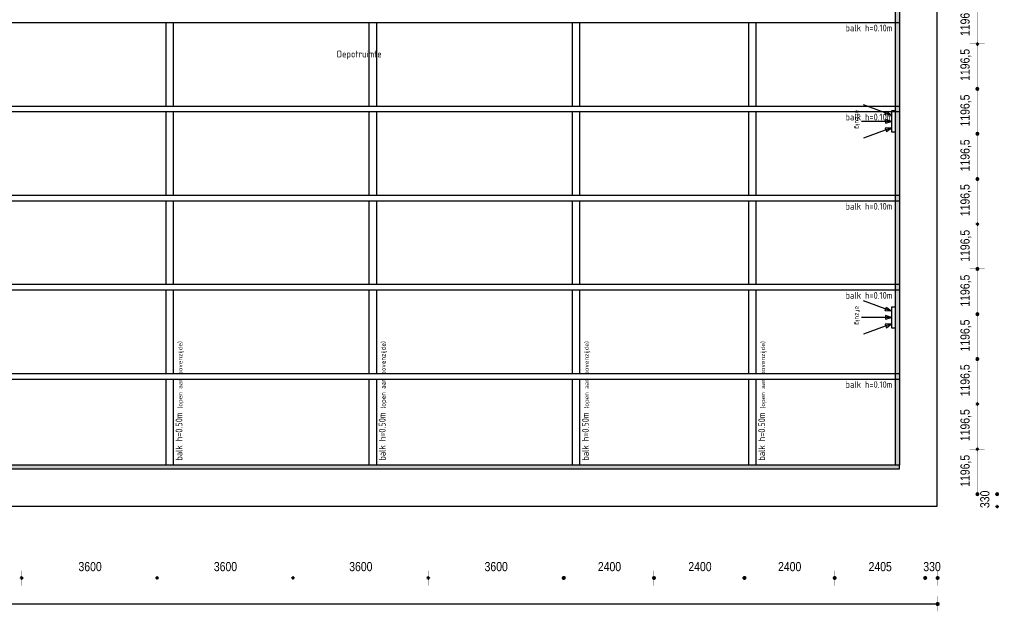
# Model space of a CAD drawing. Header units: millimetres. Extents: x 261 to 80476, y 988 to 41725.
# Tile 6 of 7: x 54312 to 80476, y 988 to 16716. Entities that reach past the tile are written whole.
import ezdxf

# ---------------------------------------------------------------- set-up
doc = ezdxf.new("R2010")
doc.units = ezdxf.units.MM
doc.linetypes.add('ACAD_ISO02W100', pattern=[15, 12, -3])
for name, color, linetype in [('balken', 1, 'ACAD_ISO02W100'), ('H', 7, 'Continuous'), ('P', 7, 'Continuous'), ('T', 7, 'Continuous'), ('ventilatieopening', 3, 'Continuous')]:
    doc.layers.add(name, color=color, linetype=linetype)

# ---------------------------------------------------------------- blocks, each defined once
blk = doc.blocks.new('afzuig')
at = {"layer": 'ventilatieopening'}
for p, q in [((107, 170), (856, 442)), ((107, 0), (904, 0)), ((107, -170), (856, -442))]:
    blk.add_line(p, q, dxfattribs=at)
for points in [[(107, 278), (0, 278), (0, -278), (107, -278)], [(107, 170), (274, 178), (240, 271)], [(107, 0), (266, -49), (266, 49)], [(107, -170), (274, -178), (240, -271)]]:
    blk.add_lwpolyline(points, close=True, dxfattribs=at)
at = {"layer": 'balken', "insert": (946, -312), "char_height": 120, "width": 2608.18, "attachment_point": 1, "rotation": 90}
blk.add_mtext('{\\Fisocp|c0;afzuig}', dxfattribs=at)

msp = doc.modelspace()

# ---------------------------------------------------------------- hatches: boundary and pattern name
h = msp.add_hatch(color=256)
h.paths.add_polyline_path([(3620, 18052), (4616, 18052), (4616, 17952), (3620, 17952)])
h.paths.add_polyline_path([(4720, 6585), (4616, 6585), (4616, 4776), (4720, 4776)])
h.paths.add_polyline_path([(3620, 6585), (4616, 6585), (4616, 6485), (3620, 6485)])
h.paths.add_polyline_path([(4720, 4776), (77687, 4776), (77687, 4876), (4720, 4876)])
h.paths.add_polyline_path([(77587, 38136), (77687, 38136), (77687, 4876), (77587, 4876)])
h.paths.add_polyline_path([(72857, 38136), (77587, 38136), (77587, 38036), (72857, 38036)])
h.paths.add_polyline_path([(73575, 38136), (73475, 38136), (73475, 39136), (73575, 39136)])
h.paths.add_polyline_path([(71181, 38136), (71081, 38136), (71081, 39136), (71181, 39136)], flags=16)
edge = h.paths.add_edge_path()
edge.add_line((4620, 6585), (4720, 6585))
edge.add_line((73475, 39233), (73475, 38136))
at = {"layer": 'H', "linetype": 'Continuous'}
for points in [[(79816, 16069), (79762, 16016), (79709, 16069), (79762, 16122), (79816, 16069), (79816, 16069), (79816, 16069)], [(79816, 16069), (79762, 16016), (79709, 16069), (79762, 16122), (79816, 16069), (79816, 16069), (79816, 16069)], [(79816, 14879), (79798, 14836), (79762, 14818), (79723, 14836), (79709, 14879), (79723, 14914), (79762, 14932), (79798, 14914), (79816, 14879), (79816, 14879), (79816, 14879)], [(79816, 14879), (79798, 14836), (79762, 14818), (79723, 14836), (79709, 14879), (79723, 14914), (79762, 14932), (79798, 14914), (79816, 14879), (79816, 14879), (79816, 14879)], [(79816, 13681), (79798, 13642), (79762, 13628), (79723, 13642), (79709, 13681), (79723, 13724), (79762, 13738), (79798, 13724), (79816, 13681), (79816, 13681), (79816, 13681)], [(79816, 13681), (79798, 13642), (79762, 13628), (79723, 13642), (79709, 13681), (79723, 13724), (79762, 13738), (79798, 13724), (79816, 13681), (79816, 13681), (79816, 13681)], [(79816, 12476), (79798, 12441), (79762, 12423), (79723, 12441), (79709, 12476), (79723, 12519), (79762, 12537), (79798, 12519), (79816, 12476), (79816, 12476), (79816, 12476)], [(79816, 12476), (79798, 12441), (79762, 12423), (79723, 12441), (79709, 12476), (79723, 12519), (79762, 12537), (79798, 12519), (79816, 12476), (79816, 12476), (79816, 12476)], [(79816, 11286), (79762, 11232), (79709, 11286), (79762, 11339), (79816, 11286), (79816, 11286), (79816, 11286)], [(79816, 11286), (79762, 11232), (79709, 11286), (79762, 11339), (79816, 11286), (79816, 11286), (79816, 11286)], [(79816, 10092), (79798, 10049), (79762, 10035), (79723, 10049), (79709, 10092), (79723, 10131), (79762, 10145), (79798, 10131), (79816, 10092), (79816, 10092), (79816, 10092)], [(79816, 10092), (79798, 10049), (79762, 10035), (79723, 10049), (79709, 10092), (79723, 10131), (79762, 10145), (79798, 10131), (79816, 10092), (79816, 10092), (79816, 10092)], [(79816, 8891), (79798, 8848), (79762, 8830), (79723, 8848), (79709, 8891), (79723, 8926), (79762, 8944), (79798, 8926), (79816, 8891), (79816, 8891), (79816, 8891)], [(79816, 8891), (79798, 8848), (79762, 8830), (79723, 8848), (79709, 8891), (79723, 8926), (79762, 8944), (79798, 8926), (79816, 8891), (79816, 8891), (79816, 8891)], [(79816, 7693), (79798, 7654), (79762, 7640), (79723, 7654), (79709, 7693), (79723, 7736), (79762, 7750), (79798, 7736), (79816, 7693), (79816, 7693), (79816, 7693)], [(79816, 7693), (79798, 7654), (79762, 7640), (79723, 7654), (79709, 7693), (79723, 7736), (79762, 7750), (79798, 7736), (79816, 7693), (79816, 7693), (79816, 7693)], [(79816, 6499), (79762, 6446), (79709, 6499), (79762, 6552), (79816, 6499), (79816, 6499), (79816, 6499)], [(79816, 6499), (79762, 6446), (79709, 6499), (79762, 6552), (79816, 6499), (79816, 6499), (79816, 6499)], [(79816, 5298), (79762, 5244), (79709, 5298), (79762, 5351), (79816, 5298), (79816, 5298), (79816, 5298)], [(79816, 5298), (79762, 5244), (79709, 5298), (79762, 5351), (79816, 5298), (79816, 5298), (79816, 5298)], [(79816, 4104), (79798, 4061), (79762, 4047), (79723, 4061), (79709, 4104), (79723, 4143), (79762, 4157), (79798, 4143), (79816, 4104), (79816, 4104), (79816, 4104)], [(80340, 4104), (80322, 4061), (80286, 4047), (80247, 4061), (80233, 4104), (80247, 4143), (80286, 4157), (80322, 4143), (80340, 4104), (80340, 4104), (80340, 4104)], [(80340, 4104), (80322, 4061), (80286, 4047), (80247, 4061), (80233, 4104), (80247, 4143), (80286, 4157), (80322, 4143), (80340, 4104), (80340, 4104), (80340, 4104)], [(80340, 3772), (80286, 3719), (80233, 3772), (80286, 3826), (80340, 3772), (80340, 3772), (80340, 3772)], [(54421, 1876), (54367, 1823), (54314, 1876), (54367, 1930), (54421, 1876), (54421, 1876), (54421, 1876)], [(54421, 1876), (54367, 1823), (54314, 1876), (54367, 1930), (54421, 1876), (54421, 1876), (54421, 1876)], [(58017, 1876), (57963, 1823), (57910, 1876), (57963, 1930), (58017, 1876), (58017, 1876), (58017, 1876)], [(58017, 1876), (57963, 1823), (57910, 1876), (57963, 1930), (58017, 1876), (58017, 1876), (58017, 1876)], [(61627, 1876), (61574, 1823), (61521, 1876), (61574, 1930), (61627, 1876), (61627, 1876), (61627, 1876)], [(61627, 1876), (61574, 1823), (61521, 1876), (61574, 1930), (61627, 1876), (61627, 1876), (61627, 1876)], [(65224, 1876), (65170, 1823), (65117, 1876), (65170, 1930), (65224, 1876), (65224, 1876), (65224, 1876)], [(65224, 1876), (65170, 1823), (65117, 1876), (65170, 1930), (65224, 1876), (65224, 1876), (65224, 1876)], [(68827, 1876), (68813, 1837), (68770, 1823), (68731, 1837), (68717, 1876), (68731, 1912), (68770, 1930), (68813, 1912), (68827, 1876), (68827, 1876), (68827, 1876)], [(68827, 1876), (68813, 1837), (68770, 1823), (68731, 1837), (68717, 1876), (68731, 1912), (68770, 1930), (68813, 1912), (68827, 1876), (68827, 1876), (68827, 1876)], [(71222, 1876), (71208, 1837), (71169, 1823), (71126, 1837), (71112, 1876), (71126, 1912), (71169, 1930), (71208, 1912), (71222, 1876), (71222, 1876), (71222, 1876)], [(71222, 1876), (71208, 1837), (71169, 1823), (71126, 1837), (71112, 1876), (71126, 1912), (71169, 1930), (71208, 1912), (71222, 1876), (71222, 1876), (71222, 1876)], [(73628, 1876), (73614, 1837), (73571, 1823), (73532, 1837), (73518, 1876), (73532, 1912), (73571, 1930), (73614, 1912), (73628, 1876), (73628, 1876), (73628, 1876)], [(73628, 1876), (73614, 1837), (73571, 1823), (73532, 1837), (73518, 1876), (73532, 1912), (73571, 1930), (73614, 1912), (73628, 1876), (73628, 1876), (73628, 1876)], [(76023, 1876), (76009, 1837), (75970, 1823), (75927, 1837), (75913, 1876), (75927, 1912), (75970, 1930), (76009, 1912), (76023, 1876), (76023, 1876), (76023, 1876)], [(76023, 1876), (76009, 1837), (75970, 1823), (75927, 1837), (75913, 1876), (75927, 1912), (75970, 1930), (76009, 1912), (76023, 1876), (76023, 1876), (76023, 1876)], [(78429, 1876), (78415, 1837), (78376, 1823), (78333, 1837), (78319, 1876), (78333, 1912), (78376, 1930), (78415, 1912), (78429, 1876), (78429, 1876), (78429, 1876)], [(78429, 1876), (78415, 1837), (78376, 1823), (78333, 1837), (78319, 1876), (78333, 1912), (78376, 1930), (78415, 1912), (78429, 1876), (78429, 1876), (78429, 1876)], [(78761, 1876), (78746, 1837), (78704, 1823), (78664, 1837), (78650, 1876), (78664, 1912), (78704, 1930), (78746, 1912), (78761, 1876), (78761, 1876), (78761, 1876)], [(78761, 1181), (78746, 1142), (78704, 1128), (78664, 1142), (78650, 1181), (78664, 1224), (78704, 1238), (78746, 1224), (78761, 1181), (78761, 1181), (78761, 1181)]]:
    msp.add_hatch(color=256, dxfattribs=at).paths.add_polyline_path(points)

# ---------------------------------------------------------------- linework, layer by layer
msp.add_line((78687, 3776), (47152, 3776))
for points in [[(77587, 38136), (77687, 38136), (77687, 4876), (77587, 4876)], [(4720, 4776), (77687, 4776), (77687, 4876), (4720, 4876)]]:
    msp.add_lwpolyline(points, close=True)
at = {"layer": 'balken', "ltscale": 0.25}
for p, q in [((3616, 16641), (77687, 16641)), ((58192, 16641), (58192, 14421)), ((58392, 16641), (58392, 14421)), ((63592, 16641), (63592, 14421)), ((63792, 16641), (63792, 14421)), ((68992, 16641), (68992, 14421)), ((69192, 16641), (69192, 14421)), ((73677, 16641), (73677, 14421)), ((73877, 16641), (73877, 14421)), ((3730, 14421), (77687, 14421)), ((3730, 14271), (77687, 14271)), ((58192, 14271), (58192, 12051)), ((58392, 14271), (58392, 12051)), ((63592, 14271), (63592, 12051)), ((63792, 14271), (63792, 12051)), ((68992, 14271), (68992, 12051)), ((69192, 14271), (69192, 12051)), ((73677, 14271), (73677, 12051)), ((73877, 14271), (73877, 12051)), ((3730, 12051), (77687, 12051)), ((3730, 11901), (77687, 11901)), ((58192, 11901), (58192, 9681)), ((58392, 11901), (58392, 9681)), ((63592, 11901), (63592, 9681)), ((63792, 11901), (63792, 9681)), ((68992, 11901), (68992, 9681)), ((69192, 11901), (69192, 9681)), ((73677, 11901), (73677, 9681)), ((73877, 11901), (73877, 9681)), ((3730, 9681), (77687, 9681)), ((3730, 9531), (77687, 9531)), ((58192, 9531), (58192, 7311)), ((58392, 9531), (58392, 7311)), ((63592, 9531), (63592, 7311)), ((63792, 9531), (63792, 7311)), ((68992, 9531), (68992, 7311)), ((69192, 9531), (69192, 7311)), ((73677, 9531), (73677, 7311)), ((73877, 9531), (73877, 7311)), ((3616, 7311), (77687, 7311)), ((3616, 7161), (77687, 7161)), ((58192, 7161), (58192, 4876)), ((58392, 7161), (58392, 4876)), ((63592, 7161), (63592, 4876)), ((63792, 7161), (63792, 4876)), ((68992, 7161), (68992, 4876)), ((69192, 7161), (69192, 4876)), ((73677, 7161), (73677, 4876)), ((73877, 7161), (73877, 4876))]:
    msp.add_line(p, q, dxfattribs=at)
at = {"layer": 'P'}
for points in [[(73475, 39136), (78687, 39136), (78687, 3776), (3616, 3776), (3616, 39136)], [(3666, 1185), (78650, 1185)]]:
    msp.add_lwpolyline(points, dxfattribs=at)
at = {"layer": 'P', "const_width": 2.22}
for points in [[(80279, 38769), (80279, 4154)], [(79755, 17224), (79755, 16119)], [(79559, 16073), (79958, 16073)], [(79559, 16073), (79958, 16073)], [(79809, 16069), (79805, 16047), (79794, 16033), (79777, 16023), (79759, 16016), (79737, 16023), (79723, 16033), (79709, 16047), (79705, 16069), (79709, 16087), (79723, 16105), (79737, 16115), (79759, 16119), (79777, 16115), (79794, 16105), (79805, 16087), (79809, 16069), (79809, 16069), (79809, 16069)], [(79809, 16069), (79805, 16047), (79794, 16033), (79777, 16023), (79759, 16016), (79737, 16023), (79723, 16033), (79709, 16047), (79705, 16069), (79709, 16087), (79723, 16105), (79737, 16115), (79759, 16119), (79777, 16115), (79794, 16105), (79805, 16087), (79809, 16069), (79809, 16069), (79809, 16069)], [(79755, 16023), (79755, 14925)], [(79809, 14875), (79805, 14853), (79794, 14839), (79777, 14829), (79759, 14822), (79737, 14829), (79723, 14839), (79709, 14853), (79705, 14875), (79709, 14893), (79723, 14911), (79737, 14921), (79759, 14925), (79777, 14921), (79794, 14911), (79805, 14893), (79809, 14875), (79809, 14875), (79809, 14875)], [(79809, 14875), (79805, 14853), (79794, 14839), (79777, 14829), (79759, 14822), (79737, 14829), (79723, 14839), (79709, 14853), (79705, 14875), (79709, 14893), (79723, 14911), (79737, 14921), (79759, 14925), (79777, 14921), (79794, 14911), (79805, 14893), (79809, 14875), (79809, 14875), (79809, 14875)], [(79559, 14879), (79958, 14879)], [(79559, 14879), (79958, 14879)], [(79755, 14829), (79755, 13731)], [(79559, 13685), (79958, 13685)], [(79559, 13685), (79958, 13685)], [(79809, 13681), (79805, 13659), (79794, 13645), (79777, 13635), (79759, 13628), (79737, 13635), (79723, 13645), (79709, 13659), (79705, 13681), (79709, 13699), (79723, 13717), (79737, 13727), (79759, 13731), (79777, 13727), (79794, 13717), (79805, 13699), (79809, 13681), (79809, 13681), (79809, 13681)], [(79809, 13681), (79805, 13659), (79794, 13645), (79777, 13635), (79759, 13628), (79737, 13635), (79723, 13645), (79709, 13659), (79705, 13681), (79709, 13699), (79723, 13717), (79737, 13727), (79759, 13731), (79777, 13727), (79794, 13717), (79805, 13699), (79809, 13681), (79809, 13681), (79809, 13681)], [(79755, 13635), (79755, 12530)], [(79559, 12480), (79958, 12480)], [(79559, 12480), (79958, 12480)], [(79809, 12476), (79805, 12458), (79794, 12441), (79777, 12430), (79759, 12426), (79737, 12430), (79723, 12441), (79709, 12458), (79705, 12476), (79709, 12498), (79723, 12512), (79737, 12523), (79759, 12526), (79777, 12523), (79794, 12512), (79805, 12498), (79809, 12476), (79809, 12476), (79809, 12476)], [(79809, 12476), (79805, 12458), (79794, 12441), (79777, 12430), (79759, 12426), (79737, 12430), (79723, 12441), (79709, 12458), (79705, 12476), (79709, 12498), (79723, 12512), (79737, 12523), (79759, 12526), (79777, 12523), (79794, 12512), (79805, 12498), (79809, 12476), (79809, 12476), (79809, 12476)], [(79755, 12430), (79755, 11336)], [(79559, 11286), (79958, 11286)], [(79559, 11286), (79958, 11286)], [(79809, 11282), (79805, 11264), (79794, 11247), (79777, 11236), (79759, 11232), (79737, 11236), (79723, 11247), (79709, 11264), (79705, 11282), (79709, 11304), (79723, 11318), (79737, 11329), (79759, 11332), (79777, 11329), (79794, 11318), (79805, 11304), (79809, 11282), (79809, 11282), (79809, 11282)], [(79809, 11282), (79805, 11264), (79794, 11247), (79777, 11236), (79759, 11232), (79737, 11236), (79723, 11247), (79709, 11264), (79705, 11282), (79709, 11304), (79723, 11318), (79737, 11329), (79759, 11332), (79777, 11329), (79794, 11318), (79805, 11304), (79809, 11282), (79809, 11282), (79809, 11282)], [(79755, 11236), (79755, 10142)], [(79559, 10092), (79958, 10092)], [(79559, 10092), (79958, 10092)], [(79809, 10088), (79805, 10070), (79794, 10053), (79777, 10042), (79759, 10038), (79737, 10042), (79723, 10053), (79709, 10070), (79705, 10088), (79709, 10110), (79723, 10124), (79737, 10135), (79759, 10138), (79777, 10135), (79794, 10124), (79805, 10110), (79809, 10088), (79809, 10088), (79809, 10088)], [(79809, 10088), (79805, 10070), (79794, 10053), (79777, 10042), (79759, 10038), (79737, 10042), (79723, 10053), (79709, 10070), (79705, 10088), (79709, 10110), (79723, 10124), (79737, 10135), (79759, 10138), (79777, 10135), (79794, 10124), (79805, 10110), (79809, 10088), (79809, 10088), (79809, 10088)], [(79755, 10042), (79755, 8940)], [(79809, 8887), (79805, 8866), (79794, 8852), (79777, 8841), (79759, 8837), (79737, 8841), (79723, 8852), (79709, 8866), (79705, 8887), (79709, 8905), (79723, 8923), (79737, 8933), (79759, 8937), (79777, 8933), (79794, 8923), (79805, 8905), (79809, 8887), (79809, 8887), (79809, 8887)], [(79809, 8887), (79805, 8866), (79794, 8852), (79777, 8841), (79759, 8837), (79737, 8841), (79723, 8852), (79709, 8866), (79705, 8887), (79709, 8905), (79723, 8923), (79737, 8933), (79759, 8937), (79777, 8933), (79794, 8923), (79805, 8905), (79809, 8887), (79809, 8887), (79809, 8887)], [(79559, 8891), (79958, 8891)], [(79559, 8891), (79958, 8891)], [(79755, 8841), (79755, 7746)], [(79559, 7697), (79958, 7697)], [(79559, 7697), (79958, 7697)], [(79809, 7693), (79805, 7672), (79794, 7657), (79777, 7647), (79759, 7643), (79737, 7647), (79723, 7657), (79709, 7672), (79705, 7693), (79709, 7711), (79723, 7729), (79737, 7739), (79759, 7743), (79777, 7739), (79794, 7729), (79805, 7711), (79809, 7693), (79809, 7693), (79809, 7693)], [(79809, 7693), (79805, 7672), (79794, 7657), (79777, 7647), (79759, 7643), (79737, 7647), (79723, 7657), (79709, 7672), (79705, 7693), (79709, 7711), (79723, 7729), (79737, 7739), (79759, 7743), (79777, 7739), (79794, 7729), (79805, 7711), (79809, 7693), (79809, 7693), (79809, 7693)], [(79755, 7647), (79755, 6552)], [(79809, 6499), (79805, 6478), (79794, 6463), (79777, 6453), (79759, 6449), (79737, 6453), (79723, 6463), (79709, 6478), (79705, 6499), (79709, 6517), (79723, 6535), (79737, 6545), (79759, 6549), (79777, 6545), (79794, 6535), (79805, 6517), (79809, 6499), (79809, 6499), (79809, 6499)], [(79809, 6499), (79805, 6478), (79794, 6463), (79777, 6453), (79759, 6449), (79737, 6453), (79723, 6463), (79709, 6478), (79705, 6499), (79709, 6517), (79723, 6535), (79737, 6545), (79759, 6549), (79777, 6545), (79794, 6535), (79805, 6517), (79809, 6499), (79809, 6499), (79809, 6499)], [(79559, 6502), (79958, 6502)], [(79559, 6502), (79958, 6502)], [(79755, 6453), (79755, 5348)], [(79559, 5298), (79958, 5298)], [(79559, 5298), (79958, 5298)], [(79809, 5294), (79805, 5277), (79794, 5259), (79777, 5248), (79759, 5244), (79737, 5248), (79723, 5259), (79709, 5277), (79705, 5294), (79709, 5316), (79723, 5330), (79737, 5344), (79759, 5348), (79777, 5344), (79794, 5330), (79805, 5316), (79809, 5294), (79809, 5294), (79809, 5294)], [(79809, 5294), (79805, 5277), (79794, 5259), (79777, 5248), (79759, 5244), (79737, 5248), (79723, 5259), (79709, 5277), (79705, 5294), (79709, 5316), (79723, 5330), (79737, 5344), (79759, 5348), (79777, 5344), (79794, 5330), (79805, 5316), (79809, 5294), (79809, 5294), (79809, 5294)], [(79755, 5248), (79755, 4154)], [(79559, 4104), (79958, 4104)], [(79809, 4100), (79805, 4083), (79794, 4065), (79777, 4054), (79759, 4050), (79737, 4054), (79723, 4065), (79709, 4083), (79705, 4100), (79709, 4122), (79723, 4136), (79737, 4150), (79759, 4154), (79777, 4150), (79794, 4136), (79805, 4122), (79809, 4100), (79809, 4100), (79809, 4100)], [(80076, 4104), (80475, 4104)], [(80076, 4104), (80475, 4104)], [(80333, 4100), (80329, 4083), (80318, 4065), (80301, 4054), (80283, 4050), (80261, 4054), (80247, 4065), (80236, 4083), (80233, 4100), (80236, 4122), (80247, 4136), (80261, 4150), (80283, 4154), (80301, 4150), (80318, 4136), (80329, 4122), (80333, 4100), (80333, 4100), (80333, 4100)], [(80333, 4100), (80329, 4083), (80318, 4065), (80301, 4054), (80283, 4050), (80261, 4054), (80247, 4065), (80236, 4083), (80233, 4100), (80236, 4122), (80247, 4136), (80261, 4150), (80283, 4154), (80301, 4150), (80318, 4136), (80329, 4122), (80333, 4100), (80333, 4100), (80333, 4100)], [(80279, 4054), (80279, 3826)], [(80076, 3776), (80475, 3776)], [(80333, 3772), (80329, 3751), (80318, 3737), (80301, 3726), (80283, 3722), (80261, 3726), (80247, 3737), (80236, 3751), (80233, 3772), (80236, 3790), (80247, 3808), (80261, 3819), (80283, 3822), (80301, 3819), (80318, 3808), (80329, 3790), (80333, 3772), (80333, 3772), (80333, 3772)], [(54414, 1876), (54410, 1855), (54399, 1837), (54381, 1826), (54364, 1823), (54342, 1826), (54328, 1837), (54317, 1855), (54314, 1876), (54317, 1894), (54328, 1908), (54342, 1923), (54364, 1926), (54381, 1923), (54399, 1908), (54410, 1894), (54414, 1876), (54414, 1876), (54414, 1876)], [(54414, 1876), (54410, 1855), (54399, 1837), (54381, 1826), (54364, 1823), (54342, 1826), (54328, 1837), (54317, 1855), (54314, 1876), (54317, 1894), (54328, 1908), (54342, 1923), (54364, 1926), (54381, 1923), (54399, 1908), (54410, 1894), (54414, 1876), (54414, 1876), (54414, 1876)], [(54360, 2072), (54360, 1673)], [(54360, 2072), (54360, 1673)], [(54410, 1876), (57910, 1876)], [(58013, 1876), (58010, 1855), (57999, 1837), (57981, 1826), (57963, 1823), (57942, 1826), (57928, 1837), (57917, 1855), (57910, 1876), (57917, 1894), (57928, 1908), (57942, 1923), (57963, 1926), (57981, 1923), (57999, 1908), (58010, 1894), (58013, 1876), (58013, 1876), (58013, 1876)], [(58013, 1876), (58010, 1855), (57999, 1837), (57981, 1826), (57963, 1823), (57942, 1826), (57928, 1837), (57917, 1855), (57910, 1876), (57917, 1894), (57928, 1908), (57942, 1923), (57963, 1926), (57981, 1923), (57999, 1908), (58010, 1894), (58013, 1876), (58013, 1876), (58013, 1876)], [(57960, 2072), (57960, 1673)], [(57960, 2072), (57960, 1673)], [(58010, 1876), (61517, 1876)], [(61620, 1876), (61617, 1855), (61606, 1837), (61588, 1826), (61570, 1823), (61549, 1826), (61535, 1837), (61524, 1855), (61521, 1876), (61524, 1894), (61535, 1908), (61549, 1923), (61570, 1926), (61588, 1923), (61606, 1908), (61617, 1894), (61620, 1876), (61620, 1876), (61620, 1876)], [(61620, 1876), (61617, 1855), (61606, 1837), (61588, 1826), (61570, 1823), (61549, 1826), (61535, 1837), (61524, 1855), (61521, 1876), (61524, 1894), (61535, 1908), (61549, 1923), (61570, 1926), (61588, 1923), (61606, 1908), (61617, 1894), (61620, 1876), (61620, 1876), (61620, 1876)], [(61567, 2072), (61567, 1673)], [(61567, 2072), (61567, 1673)], [(61617, 1876), (65117, 1876)], [(65220, 1876), (65217, 1855), (65206, 1837), (65188, 1826), (65170, 1823), (65149, 1826), (65135, 1837), (65120, 1855), (65117, 1876), (65120, 1894), (65135, 1908), (65149, 1923), (65170, 1926), (65188, 1923), (65206, 1908), (65217, 1894), (65220, 1876), (65220, 1876), (65220, 1876)], [(65220, 1876), (65217, 1855), (65206, 1837), (65188, 1826), (65170, 1823), (65149, 1826), (65135, 1837), (65120, 1855), (65117, 1876), (65120, 1894), (65135, 1908), (65149, 1923), (65170, 1926), (65188, 1923), (65206, 1908), (65217, 1894), (65220, 1876), (65220, 1876), (65220, 1876)], [(65167, 2072), (65167, 1673)], [(65167, 2072), (65167, 1673)], [(65217, 1876), (68717, 1876)], [(68820, 1876), (68816, 1855), (68806, 1837), (68788, 1826), (68767, 1823), (68749, 1826), (68731, 1837), (68720, 1855), (68717, 1876), (68720, 1894), (68731, 1908), (68749, 1923), (68767, 1926), (68788, 1923), (68806, 1908), (68816, 1894), (68820, 1876), (68820, 1876), (68820, 1876)], [(68820, 1876), (68816, 1855), (68806, 1837), (68788, 1826), (68767, 1823), (68749, 1826), (68731, 1837), (68720, 1855), (68717, 1876), (68720, 1894), (68731, 1908), (68749, 1923), (68767, 1926), (68788, 1923), (68806, 1908), (68816, 1894), (68820, 1876), (68820, 1876), (68820, 1876)], [(68767, 2072), (68767, 1673)], [(68767, 2072), (68767, 1673)], [(68813, 1876), (71112, 1876)], [(71215, 1876), (71212, 1855), (71201, 1837), (71183, 1826), (71165, 1823), (71144, 1826), (71130, 1837), (71119, 1855), (71112, 1876), (71119, 1894), (71130, 1908), (71144, 1923), (71165, 1926), (71183, 1923), (71201, 1908), (71212, 1894), (71215, 1876), (71215, 1876), (71215, 1876)], [(71215, 1876), (71212, 1855), (71201, 1837), (71183, 1826), (71165, 1823), (71144, 1826), (71130, 1837), (71119, 1855), (71112, 1876), (71119, 1894), (71130, 1908), (71144, 1923), (71165, 1926), (71183, 1923), (71201, 1908), (71212, 1894), (71215, 1876), (71215, 1876), (71215, 1876)], [(71162, 2072), (71162, 1673)], [(71162, 2072), (71162, 1673)], [(71212, 1876), (73518, 1876)], [(73621, 1876), (73617, 1855), (73607, 1837), (73589, 1826), (73571, 1823), (73550, 1826), (73535, 1837), (73521, 1855), (73518, 1876), (73521, 1894), (73535, 1908), (73550, 1923), (73571, 1926), (73589, 1923), (73607, 1908), (73617, 1894), (73621, 1876), (73621, 1876), (73621, 1876)], [(73621, 1876), (73617, 1855), (73607, 1837), (73589, 1826), (73571, 1823), (73550, 1826), (73535, 1837), (73521, 1855), (73518, 1876), (73521, 1894), (73535, 1908), (73550, 1923), (73571, 1926), (73589, 1923), (73607, 1908), (73617, 1894), (73621, 1876), (73621, 1876), (73621, 1876)], [(73568, 2072), (73568, 1673)], [(73568, 2072), (73568, 1673)], [(73617, 1876), (75913, 1876)], [(76016, 1876), (76013, 1855), (76002, 1837), (75984, 1826), (75966, 1823), (75945, 1826), (75931, 1837), (75920, 1855), (75916, 1876), (75920, 1894), (75931, 1908), (75945, 1923), (75966, 1926), (75984, 1923), (76002, 1908), (76013, 1894), (76016, 1876), (76016, 1876), (76016, 1876)], [(76016, 1876), (76013, 1855), (76002, 1837), (75984, 1826), (75966, 1823), (75945, 1826), (75931, 1837), (75920, 1855), (75916, 1876), (75920, 1894), (75931, 1908), (75945, 1923), (75966, 1926), (75984, 1923), (76002, 1908), (76013, 1894), (76016, 1876), (76016, 1876), (76016, 1876)], [(75963, 2072), (75963, 1673)], [(75963, 2072), (75963, 1673)], [(76013, 1876), (78319, 1876)], [(78422, 1876), (78418, 1855), (78408, 1837), (78390, 1826), (78372, 1823), (78351, 1826), (78336, 1837), (78326, 1855), (78322, 1876), (78326, 1894), (78336, 1908), (78351, 1923), (78372, 1926), (78390, 1923), (78408, 1908), (78418, 1894), (78422, 1876), (78422, 1876), (78422, 1876)], [(78422, 1876), (78418, 1855), (78408, 1837), (78390, 1826), (78372, 1823), (78351, 1826), (78336, 1837), (78326, 1855), (78322, 1876), (78326, 1894), (78336, 1908), (78351, 1923), (78372, 1926), (78390, 1923), (78408, 1908), (78418, 1894), (78422, 1876), (78422, 1876), (78422, 1876)], [(78369, 2072), (78369, 1673)], [(78369, 2072), (78369, 1673)], [(78418, 1876), (78650, 1876)], [(78754, 1876), (78750, 1855), (78739, 1837), (78721, 1826), (78700, 1823), (78682, 1826), (78664, 1837), (78654, 1855), (78650, 1876), (78654, 1894), (78664, 1908), (78682, 1923), (78700, 1926), (78721, 1923), (78739, 1908), (78750, 1894), (78754, 1876), (78754, 1876), (78754, 1876)], [(78700, 2072), (78700, 1673)], [(78700, 1388), (78700, 989)], [(78754, 1181), (78750, 1160), (78739, 1146), (78721, 1135), (78700, 1128), (78682, 1135), (78664, 1146), (78654, 1160), (78650, 1181), (78654, 1199), (78664, 1217), (78682, 1228), (78700, 1231), (78721, 1228), (78739, 1217), (78750, 1199), (78754, 1181), (78754, 1181), (78754, 1181)]]:
    msp.add_lwpolyline(points, dxfattribs=at)

# ---------------------------------------------------------------- block references
at = {"layer": 'ventilatieopening', "rotation": 180}
for p in [(77587, 14011), (77587, 8799)]:
    msp.add_blockref('afzuig', p, dxfattribs=at)

# ---------------------------------------------------------------- texts
at = {"layer": 'balken', "char_height": 180, "width": 4378.05, "attachment_point": 1}
for insert in [(76257, 16587), (76257, 14217), (76257, 11847), (76257, 9477), (76257, 7107)]:
    msp.add_mtext('{\\Fisocp|c0;balk h=0.10m}', dxfattribs=dict(at, insert=insert))
at = {"layer": 'balken', "ltscale": 0.25, "insert": (63335, 15893), "char_height": 180, "width": 2608.18, "attachment_point": 2}
msp.add_mtext('{\\Fisocp|c0;Depotruimte}', dxfattribs=at)
at = {"layer": 'balken', "ltscale": 0.25, "char_height": 180, "width": 4378.05, "attachment_point": 1, "rotation": 90}
for insert in [(58455, 4992), (63855, 4992), (69255, 4992), (73940, 4992)]:
    msp.add_mtext('{\\Fisocp|c0;balk h=0.50m \\H0.6667x;(open aan bovenzijde)}', dxfattribs=dict(at, insert=insert))
at = {"layer": 'T', "char_height": 242.48, "attachment_point": 1, "rotation": 90}
for s, insert in [('{\\fArial Narrow|b0|i0|c0|p18;1196,5}', (79311, 16281)), ('{\\fArial Narrow|b0|i0|c0|p18;1196,5}', (79311, 15089)), ('{\\fArial Narrow|b0|i0|c0|p18;1196,5}', (79311, 13876)), ('{\\fArial Narrow|b0|i0|c0|p18;1196,5}', (79311, 12684)), ('{\\fArial Narrow|b0|i0|c0|p18;1196,5}', (79311, 11492)), ('{\\fArial Narrow|b0|i0|c0|p18;1196,5}', (79311, 10280)), ('{\\fArial Narrow|b0|i0|c0|p18;1196,5}', (79311, 9087)), ('{\\fArial Narrow|b0|i0|c0|p18;1196,5}', (79311, 7895)), ('{\\fArial Narrow|b0|i0|c0|p18;1196,5}', (79311, 6703)), ('{\\fArial Narrow|b0|i0|c0|p18;1196,5}', (79311, 5511)), ('{\\fArial Narrow|b0|i0|c0|p18;1196,5}', (79311, 4298)), ('{\\fArial Narrow|b0|i0|c0|p18;330}', (79837, 3733))]:
    msp.add_mtext(s, dxfattribs=dict(at, insert=insert))
at = {"layer": 'T', "char_height": 242.48, "attachment_point": 1}
for s, insert in [('{\\fArial Narrow|b0|i0|c0|p18;3600}', (55874, 2298)), ('{\\fArial Narrow|b0|i0|c0|p18;3600}', (59471, 2298)), ('{\\fArial Narrow|b0|i0|c0|p18;3600}', (63068, 2298)), ('{\\fArial Narrow|b0|i0|c0|p18;3600}', (66665, 2298)), ('{\\fArial Narrow|b0|i0|c0|p18;2400}', (69676, 2298)), ('{\\fArial Narrow|b0|i0|c0|p18;2400}', (72080, 2298)), ('{\\fArial Narrow|b0|i0|c0|p18;2400}', (74464, 2298)), ('{\\fArial Narrow|b0|i0|c0|p18;2405}', (76869, 2298)), ('{\\fArial Narrow|b0|i0|c0|p18;330}', (78324, 2298))]:
    msp.add_mtext(s, dxfattribs=dict(at, insert=insert))

doc.saveas('drawing.dxf')
